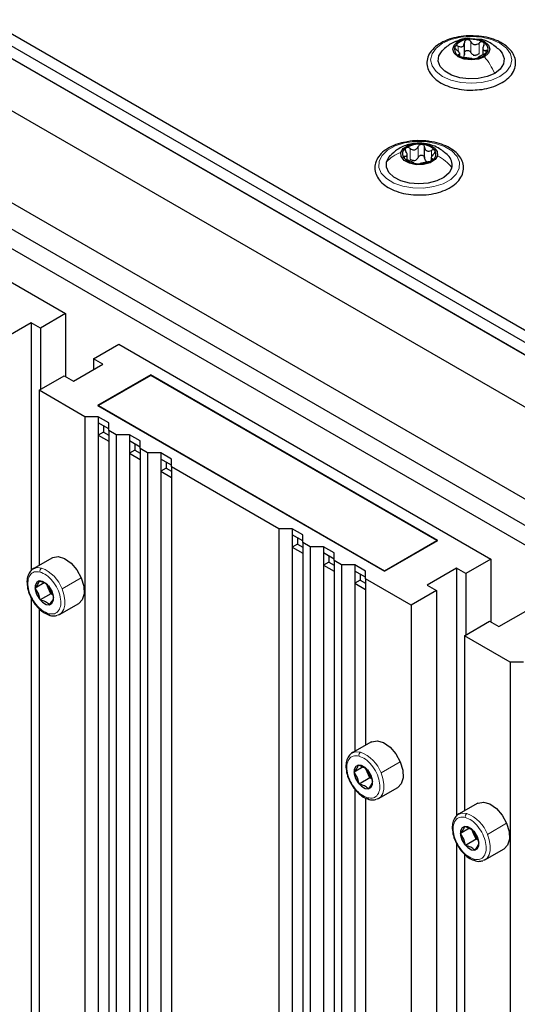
# Paper-space layout 'Blatt4' of a CAD drawing. Header units: millimetres. Extents: x 5 to 418, y 2 to 292.
# Tile 100 of 118: x 283 to 294, y 223 to 245. Entities that reach past the tile are written whole.
import ezdxf

# ---------------------------------------------------------------- set-up
doc = ezdxf.new("R2010")
doc.units = ezdxf.units.MM

psp = doc.layouts.new('Blatt4')

# ---------------------------------------------------------------- linework, layer by layer
at = {"color": 7, "linetype": 'Continuous', "lineweight": 25}
for p, q in [((269.746, 252.316), (319.131, 223.806)), ((269.746, 252.044), (313.291, 226.906)), ((269.746, 251.771), (313.055, 226.77)), ((270.217, 251.771), (313.291, 226.906)), ((269.982, 251.635), (313.055, 226.77)), ((269.864, 250.547), (312.29, 226.055)), ((269.157, 248.914), (312.29, 224.014)), ((269.157, 248.329), (312.29, 223.428)), ((312.29, 222.993), (269.157, 247.893)), ((293.317, 244.043), (293.317, 244.306)), ((293.726, 244.203), (293.726, 244.04)), ((293.213, 244.015), (293.213, 244.083)), ((276.228, 243.063), (284.477, 238.301)), ((292.435, 241.752), (292.435, 241.99)), ((292.049, 241.711), (292.049, 241.826)), ((292.58, 241.755), (292.58, 241.702)), ((284.477, 238.301), (283.917, 237.977)), ((284.477, 238.301), (284.477, 236.906)), ((283.711, 238.096), (283.063, 237.722)), ((283.917, 237.977), (283.711, 238.096)), ((283.711, 238.096), (283.711, 232.599)), ((283.917, 237.977), (283.917, 236.617)), ((285.096, 237.297), (285.656, 237.62)), ((285.656, 237.62), (293.905, 232.858)), ((284.654, 236.804), (285.302, 237.178)), ((285.302, 237.178), (285.096, 237.297)), ((285.096, 237.297), (285.096, 237.059)), ((283.888, 236.6), (284.448, 236.923)), ((284.448, 236.923), (284.654, 236.804)), ((286.363, 236.94), (285.184, 236.26)), ((286.363, 236.926), (285.208, 236.26)), ((292.727, 233.266), (286.363, 236.94)), ((286.363, 236.94), (286.363, 236.926)), ((292.703, 233.266), (286.363, 236.926)), ((284.901, 236.015), (283.888, 236.6)), ((283.888, 236.6), (283.888, 232.714)), ((285.184, 236.26), (291.548, 232.586)), ((285.208, 236.26), (291.548, 232.599)), ((285.208, 236.26), (285.208, 236.246)), ((285.196, 236.015), (284.901, 236.015)), ((284.901, 236.015), (284.901, 165.157)), ((285.432, 235.879), (285.196, 236.015)), ((285.196, 236.015), (285.196, 235.879)), ((285.432, 235.743), (285.196, 235.879)), ((285.196, 235.879), (285.196, 235.607)), ((285.314, 235.811), (285.314, 235.675)), ((285.432, 235.708), (285.432, 235.879)), ((285.314, 235.675), (285.196, 235.607)), ((285.196, 235.607), (285.196, 165.01)), ((285.196, 235.607), (285.432, 235.471)), ((285.314, 235.675), (285.432, 235.607)), ((285.596, 235.613), (285.432, 235.708)), ((285.432, 235.708), (285.432, 164.874)), ((285.891, 235.613), (285.596, 235.613)), ((285.596, 235.613), (285.596, 164.779)), ((286.127, 235.477), (285.891, 235.613)), ((285.891, 235.613), (285.891, 235.477)), ((286.127, 235.341), (285.891, 235.477)), ((285.891, 235.477), (285.891, 235.205)), ((286.009, 235.409), (286.009, 235.273)), ((286.127, 235.307), (286.127, 235.477)), ((286.009, 235.273), (285.891, 235.205)), ((285.891, 235.205), (285.891, 164.608)), ((285.891, 235.205), (286.127, 235.069)), ((286.009, 235.273), (286.127, 235.205)), ((286.292, 235.212), (286.127, 235.307)), ((286.127, 235.307), (286.127, 164.472)), ((286.587, 235.212), (286.292, 235.212)), ((286.292, 235.212), (286.292, 164.377)), ((286.822, 235.076), (286.587, 235.212)), ((286.587, 235.212), (286.587, 235.076)), ((286.822, 234.94), (286.587, 235.076)), ((286.587, 235.076), (286.587, 234.804)), ((286.705, 235.008), (286.705, 234.872)), ((286.822, 234.906), (286.822, 235.076)), ((286.705, 234.872), (286.587, 234.804)), ((286.587, 234.804), (286.587, 164.207)), ((286.587, 234.804), (286.822, 234.668)), ((286.705, 234.872), (286.822, 234.804)), ((289.203, 233.531), (286.822, 234.906)), ((286.822, 234.906), (286.822, 164.071)), ((289.498, 233.531), (289.203, 233.531)), ((289.203, 233.531), (289.203, 162.696)), ((289.734, 233.395), (289.498, 233.531)), ((289.498, 233.531), (289.498, 233.395)), ((289.734, 233.259), (289.498, 233.395)), ((289.498, 233.395), (289.498, 233.123)), ((289.734, 233.225), (289.734, 233.395)), ((289.616, 233.191), (289.498, 233.123)), ((289.616, 233.327), (289.616, 233.191)), ((289.616, 233.191), (289.734, 233.123)), ((289.898, 233.13), (289.734, 233.225)), ((289.734, 233.225), (289.734, 162.39)), ((291.548, 232.599), (292.703, 233.266)), ((291.548, 232.586), (292.727, 233.266)), ((292.703, 233.266), (292.703, 233.252)), ((289.498, 233.123), (289.498, 162.526)), ((289.498, 233.123), (289.734, 232.987)), ((290.193, 233.13), (289.898, 233.13)), ((289.898, 233.13), (289.898, 162.295)), ((290.429, 232.994), (290.193, 233.13)), ((290.193, 233.13), (290.193, 232.994)), ((290.429, 232.858), (290.193, 232.994)), ((290.193, 232.994), (290.193, 232.722)), ((290.429, 232.824), (290.429, 232.994)), ((284.186, 232.886), (283.761, 232.641)), ((290.311, 232.79), (290.193, 232.722)), ((290.311, 232.926), (290.311, 232.79)), ((290.311, 232.79), (290.429, 232.722)), ((290.594, 232.729), (290.429, 232.824)), ((290.429, 232.824), (290.429, 161.989)), ((293.905, 232.858), (293.345, 232.535)), ((293.905, 232.858), (293.905, 231.463)), ((290.193, 232.722), (290.193, 162.125)), ((290.193, 232.722), (290.429, 232.586)), ((290.889, 232.729), (290.594, 232.729)), ((290.594, 232.729), (290.594, 161.894)), ((291.125, 232.592), (290.889, 232.729)), ((290.889, 232.729), (290.889, 232.592)), ((291.125, 232.456), (290.889, 232.592)), ((290.889, 232.592), (290.889, 232.32)), ((291.007, 232.524), (291.007, 232.388)), ((291.125, 232.422), (291.125, 232.592)), ((291.548, 232.599), (291.548, 232.586)), ((293.139, 232.654), (292.491, 232.28)), ((293.345, 232.535), (293.139, 232.654)), ((293.139, 232.654), (293.139, 227.156)), ((293.345, 232.535), (293.345, 231.174)), ((284.005, 232.331), (283.803, 232.214)), ((291.007, 232.388), (290.889, 232.32)), ((290.889, 232.32), (290.889, 228.592)), ((290.889, 232.32), (291.125, 232.184)), ((291.007, 232.388), (291.125, 232.32)), ((292.138, 231.837), (291.125, 232.422)), ((291.125, 232.422), (291.125, 228.728)), ((283.874, 232.092), (283.803, 232.214)), ((283.914, 231.952), (283.874, 232.092)), ((284.149, 232.088), (283.914, 231.952)), ((284.094, 232.219), (284.062, 232.292)), ((284.149, 232.088), (284.094, 232.219)), ((284.099, 232.266), (284.17, 232.144)), ((284.193, 232.066), (284.149, 232.088)), ((284.17, 232.144), (284.21, 232.004)), ((292.697, 232.16), (292.138, 231.837)), ((292.491, 232.28), (292.697, 232.16)), ((292.697, 232.16), (292.697, 160.679)), ((283.711, 232.008), (283.711, 221.303)), ((284.345, 231.631), (284.769, 231.876)), ((283.888, 231.759), (283.888, 221.419)), ((292.138, 231.837), (292.138, 161.002)), ((294.082, 231.361), (294.73, 231.735)), ((293.316, 231.157), (293.876, 231.48)), ((293.876, 231.48), (294.082, 231.361)), ((294.329, 230.572), (293.316, 231.157)), ((293.316, 231.157), (293.316, 227.272)), ((294.624, 230.572), (294.329, 230.572)), ((294.329, 230.572), (294.329, 159.714)), ((291.257, 228.804), (290.832, 228.559)), ((291.076, 228.248), (290.874, 228.132)), ((291.165, 228.137), (291.133, 228.21)), ((291.17, 228.184), (291.241, 228.062)), ((290.945, 228.01), (290.874, 228.132)), ((290.985, 227.87), (290.945, 228.01)), ((291.22, 228.006), (290.985, 227.87)), ((291.22, 228.006), (291.165, 228.137)), ((291.264, 227.983), (291.22, 228.006)), ((291.241, 228.062), (291.281, 227.922)), ((290.889, 227.759), (290.889, 217.296)), ((291.416, 227.549), (291.84, 227.794)), ((291.125, 227.562), (291.125, 217.432)), ((293.614, 227.443), (293.189, 227.199)), ((293.433, 226.888), (293.231, 226.771)), ((293.522, 226.776), (293.49, 226.849)), ((293.302, 226.649), (293.231, 226.771)), ((293.342, 226.509), (293.302, 226.649)), ((293.577, 226.645), (293.342, 226.509)), ((293.577, 226.645), (293.522, 226.776)), ((293.527, 226.824), (293.598, 226.702)), ((293.621, 226.623), (293.577, 226.645)), ((293.598, 226.702), (293.638, 226.562)), ((293.139, 226.565), (293.139, 215.861)), ((293.773, 226.188), (294.197, 226.433)), ((293.316, 226.316), (293.316, 215.976))]:
    psp.add_line(p, q, dxfattribs=at)
at = {"color": 7, "linetype": 'Continuous', "lineweight": 18}
for p, q in [((293.458, 244.092), (293.458, 244.33)), ((293.182, 244.113), (293.182, 244.23)), ((293.642, 244.063), (293.642, 244.301)), ((293.795, 244.074), (293.795, 244.135)), ((293.193, 244.02), (293.193, 244.042)), ((292.113, 241.725), (292.113, 241.963)), ((292.291, 241.765), (292.291, 242.003)), ((292.584, 241.76), (292.584, 241.921)), ((291.992, 241.736), (291.992, 241.788)), ((292.607, 241.704), (292.607, 241.733)), ((284.398, 232.197), (284.823, 232.442)), ((283.874, 232.092), (283.834, 232.078)), ((284.114, 232.225), (284.094, 232.219)), ((284.17, 232.144), (284.177, 232.139)), ((291.469, 228.115), (291.894, 228.36)), ((290.945, 228.01), (290.905, 227.996)), ((291.185, 228.143), (291.165, 228.137)), ((291.241, 228.062), (291.249, 228.057)), ((293.826, 226.754), (294.251, 226.999)), ((293.302, 226.649), (293.262, 226.636)), ((293.542, 226.783), (293.522, 226.776)), ((293.598, 226.702), (293.606, 226.697))]:
    psp.add_line(p, q, dxfattribs=at)
at = {"color": 7, "linetype": 'Continuous', "lineweight": 18, "flags": 128}
for points in [[(294.106, 243.56), (293.919, 243.477), (293.702, 243.425), (293.469, 243.408), (293.236, 243.425), (293.019, 243.477), (292.833, 243.56), (292.69, 243.667), (292.6, 243.793), (292.569, 243.927), (292.6, 244.062), (292.69, 244.187), (292.833, 244.295), (293.019, 244.377), (293.236, 244.429), (293.469, 244.447), (293.702, 244.429), (293.919, 244.377), (294.106, 244.295), (294.249, 244.187), (294.339, 244.062), (294.369, 243.927), (294.339, 243.793), (294.249, 243.667), (294.106, 243.56)], [(293.204, 241.521), (293.138, 241.391), (293.016, 241.275), (292.846, 241.181), (292.64, 241.116), (292.412, 241.084), (292.177, 241.087), (291.951, 241.125), (291.751, 241.195), (291.588, 241.293), (291.475, 241.412), (291.42, 241.544), (291.425, 241.68), (291.491, 241.81), (291.613, 241.926), (291.783, 242.02), (291.989, 242.085), (292.217, 242.117), (292.452, 242.114), (292.677, 242.076), (292.878, 242.005), (293.04, 241.907), (293.153, 241.788), (293.209, 241.657), (293.204, 241.521)], [(283.798, 232.658), (283.855, 232.668), (283.945, 232.658)], [(284.398, 232.197), (284.441, 232.072), (284.463, 231.95), (284.462, 231.839), (284.438, 231.744), (284.394, 231.671), (284.345, 231.631)], [(290.869, 228.576), (290.926, 228.586), (291.016, 228.576)], [(291.469, 228.115), (291.512, 227.99), (291.534, 227.868), (291.533, 227.757), (291.509, 227.662), (291.465, 227.589), (291.416, 227.549)], [(293.226, 227.215), (293.283, 227.225), (293.373, 227.215)], [(293.826, 226.754), (293.869, 226.629), (293.891, 226.508), (293.89, 226.396), (293.867, 226.301), (293.822, 226.228), (293.773, 226.188)]]:
    psp.add_lwpolyline(points, dxfattribs=at)
at = {"color": 7, "linetype": 'Continuous', "lineweight": 25, "flags": 128}
for points in [[(293.761, 243.997), (293.627, 243.945), (293.469, 243.927), (293.311, 243.945), (293.178, 243.997), (293.088, 244.074), (293.057, 244.165), (293.088, 244.256), (293.178, 244.334)], [(293.178, 244.334), (293.311, 244.385), (293.469, 244.403), (293.627, 244.385), (293.761, 244.334), (293.85, 244.256), (293.882, 244.165), (293.85, 244.074), (293.761, 243.997)], [(293.988, 243.628), (293.821, 243.556), (293.625, 243.513), (293.417, 243.505), (293.213, 243.53), (293.03, 243.588), (292.882, 243.673), (292.782, 243.779), (292.738, 243.897), (292.753, 244.017), (292.826, 244.13), (292.83, 244.135)], [(294.099, 244.144), (294.156, 244.075), (294.201, 243.957), (294.186, 243.837), (294.113, 243.724), (293.988, 243.628)], [(291.907, 241.875), (291.962, 241.962), (292.071, 242.031), (292.217, 242.07), (292.377, 242.074), (292.529, 242.042), (292.647, 241.979), (292.715, 241.895), (292.722, 241.802)], [(291.59, 241.665), (291.65, 241.78), (291.671, 241.804)], [(292.722, 241.802), (292.667, 241.715), (292.558, 241.646), (292.412, 241.607), (292.251, 241.603), (292.1, 241.635), (291.981, 241.698), (291.914, 241.782), (291.907, 241.875)], [(293.039, 241.536), (292.978, 241.42), (292.863, 241.32), (292.704, 241.242), (292.513, 241.193), (292.307, 241.177), (292.1, 241.195), (291.911, 241.247), (291.755, 241.327), (291.644, 241.429), (291.587, 241.545), (291.59, 241.665)], [(284.186, 232.886), (284.195, 232.891), (284.315, 232.913), (284.454, 232.87), (284.597, 232.768), (284.725, 232.619), (284.823, 232.442)], [(283.761, 232.641), (283.776, 232.649), (283.798, 232.658)], [(284.177, 232.139), (284.121, 232.238), (284.048, 232.316), (283.968, 232.363), (283.894, 232.372), (283.836, 232.34), (283.805, 232.273), (283.804, 232.181), (283.834, 232.078)], [(284.823, 232.442), (284.879, 232.258), (284.887, 232.088), (284.845, 231.953), (284.769, 231.876)], [(283.834, 232.078), (283.89, 231.98), (283.964, 231.901), (284.044, 231.854), (284.118, 231.846), (284.175, 231.877), (284.206, 231.944), (284.207, 232.036), (284.177, 232.139)], [(284.345, 231.631), (284.33, 231.623), (284.308, 231.614)], [(291.257, 228.804), (291.266, 228.809), (291.386, 228.83), (291.526, 228.788), (291.668, 228.686), (291.796, 228.537), (291.894, 228.36)], [(290.832, 228.559), (290.847, 228.567), (290.869, 228.576)], [(291.249, 228.057), (291.193, 228.156), (291.119, 228.234), (291.039, 228.281), (290.965, 228.29), (290.908, 228.258), (290.876, 228.191), (290.875, 228.099), (290.905, 227.996)], [(291.894, 228.36), (291.95, 228.175), (291.958, 228.006), (291.916, 227.871), (291.84, 227.794)], [(290.905, 227.996), (290.961, 227.898), (291.035, 227.819), (291.115, 227.772), (291.189, 227.764), (291.246, 227.795), (291.278, 227.862), (291.278, 227.954), (291.249, 228.057)], [(291.416, 227.549), (291.401, 227.541), (291.379, 227.532)], [(293.614, 227.443), (293.623, 227.449), (293.743, 227.47), (293.883, 227.427), (294.025, 227.325), (294.153, 227.177), (294.251, 226.999)], [(293.189, 227.199), (293.204, 227.206), (293.226, 227.215)], [(293.606, 226.697), (293.55, 226.795), (293.476, 226.874), (293.396, 226.921), (293.322, 226.929), (293.265, 226.897), (293.233, 226.831), (293.232, 226.739), (293.262, 226.636)], [(294.251, 226.999), (294.307, 226.815), (294.315, 226.645), (294.273, 226.511), (294.197, 226.433)], [(293.262, 226.636), (293.318, 226.537), (293.392, 226.459), (293.472, 226.411), (293.546, 226.403), (293.603, 226.435), (293.635, 226.502), (293.635, 226.594), (293.606, 226.697)], [(293.773, 226.188), (293.758, 226.18), (293.736, 226.172)]]:
    psp.add_lwpolyline(points, dxfattribs=at)
at = {"color": 7, "linetype": 'Continuous', "lineweight": 25}
for centre, radius, start, end in [((293.393, 244.033), 0.342, 93.4335, 146.5611), ((293.47, 243.807), 0.576, 62.6428, 99.7711), ((293.676, 244.164), 0.165, 340.539, 69.2579), ((293.262, 244.166), 0.165, 160.539, 249.2579), ((293.546, 244.298), 0.342, 273.4335, 326.5611), ((293.469, 244.523), 0.576, 242.6428, 279.7711), ((293.572, 244.238), 0.211, 254.2708, 268.1431), ((292.092, 241.841), 0.151, 117.7514, 212.2717), ((292.308, 241.518), 0.538, 83.1894, 122.0706), ((292.366, 241.657), 0.396, 41.0838, 89.1411), ((292.536, 241.836), 0.151, 297.7514, 32.2717), ((292.263, 242.02), 0.396, 221.0838, 269.1411), ((292.173, 241.89), 0.197, 275.3693, 289.8908), ((292.321, 242.159), 0.538, 263.1894, 302.0706), ((292.755, 241.596), 0.291, 348.0301, 47.6054), ((292.545, 241.804), 0.143, 236.1371, 254.0879), ((284.44, 232.368), 0.377, 192.9465, 203.3173), ((284.473, 232.378), 0.412, 202.8226, 226.0928), ((291.511, 228.286), 0.377, 192.9465, 203.3173), ((291.544, 228.296), 0.412, 202.8226, 226.0928), ((293.868, 226.925), 0.377, 192.9465, 203.3173), ((293.901, 226.936), 0.412, 202.8226, 226.0928)]:
    psp.add_arc(centre, radius, start, end, dxfattribs=at)
at = {"color": 7, "linetype": 'Continuous', "lineweight": 18}
for centre, radius, start, end in [((283.993, 232.588), 0.0845, 124.5534, 191.769), ((283.66, 231.924), 0.787, 20.2798, 68.759), ((284.147, 231.652), 0.0458, 187.3995, 250.4925), ((291.064, 228.506), 0.0845, 124.5534, 191.769), ((290.731, 227.842), 0.787, 20.2798, 68.759), ((291.218, 227.57), 0.0458, 187.3995, 250.4925), ((293.421, 227.146), 0.0845, 124.5534, 191.769), ((293.088, 226.482), 0.787, 20.2798, 68.759), ((293.575, 226.21), 0.0458, 187.3995, 250.4925)]:
    psp.add_arc(centre, radius, start, end, dxfattribs=at)
at = {"color": 7, "linetype": 'Continuous', "lineweight": 25}
for points, knots in [([(293.544, 244.456), (293.5, 244.459), (293.38, 244.466), (293.185, 244.441), (292.973, 244.388), (292.787, 244.304), (292.637, 244.194), (292.531, 244.063), (292.48, 243.916), (292.488, 243.768), (292.548, 243.631), (292.653, 243.51), (292.801, 243.407), (292.986, 243.326), (293.198, 243.275), (293.359, 243.253), (293.444, 243.258), (293.454, 243.258)], [0, 0, 0, 0, 0.043178, 0.116961, 0.19094, 0.26533, 0.340301, 0.415461, 0.48884, 0.558844, 0.627333, 0.696902, 0.76915, 0.842962, 0.916921, 0.990714, 1, 1, 1, 1]), ([(293.447, 244.4), (293.43, 244.402), (293.352, 244.412), (293.206, 244.374), (293.09, 244.319), (293.029, 244.29)], [0, 0, 0, 0, 0.114409, 0.534763, 1, 1, 1, 1]), ([(293.182, 244.23), (293.199, 244.224), (293.224, 244.215), (293.257, 244.217), (293.279, 244.225), (293.296, 244.24), (293.313, 244.266), (293.315, 244.291), (293.317, 244.308)], [0, 0, 0, 0, 0.249168, 0.374303, 0.498903, 0.623987, 0.749746, 1, 1, 1, 1]), ([(293.372, 244.374), (293.364, 244.372), (293.347, 244.368), (293.329, 244.352), (293.318, 244.331), (293.317, 244.316), (293.317, 244.308)], [0, 0, 0, 0, 0.250033, 0.499632, 0.749228, 1, 1, 1, 1]), ([(293.458, 244.33), (293.453, 244.337), (293.445, 244.351), (293.424, 244.366), (293.398, 244.376), (293.381, 244.375), (293.372, 244.374)], [0, 0, 0, 0, 0.2498147, 0.4999078, 0.7501201, 1, 1, 1, 1]), ([(293.458, 244.33), (293.467, 244.315), (293.482, 244.293), (293.512, 244.273), (293.539, 244.265), (293.567, 244.265), (293.603, 244.274), (293.627, 244.29), (293.642, 244.301)], [0, 0, 0, 0, 0.2491995, 0.3743362, 0.4989302, 0.6240074, 0.7497593, 1, 1, 1, 1]), ([(294.147, 244.299), (294.117, 244.315), (294.029, 244.362), (293.86, 244.418), (293.683, 244.454), (293.576, 244.456), (293.544, 244.456)], [0, 0, 0, 0, 0.180167, 0.52014, 0.85956, 1, 1, 1, 1]), ([(294.104, 244.139), (294.035, 244.197), (293.915, 244.297), (293.748, 244.375), (293.66, 244.381), (293.638, 244.382)], [0, 0, 0, 0, 0.507466, 0.877443, 1, 1, 1, 1]), ([(293.734, 244.318), (293.728, 244.321), (293.714, 244.327), (293.688, 244.325), (293.663, 244.317), (293.649, 244.307), (293.642, 244.301)], [0, 0, 0, 0, 0.2499907, 0.4996106, 0.7491271, 1, 1, 1, 1]), ([(293.745, 244.242), (293.749, 244.249), (293.756, 244.264), (293.757, 244.285), (293.751, 244.305), (293.74, 244.314), (293.734, 244.318)], [0, 0, 0, 0, 0.249852, 0.499902, 0.750115, 1, 1, 1, 1]), ([(293.031, 244.291), (292.996, 244.269), (292.924, 244.224), (292.861, 244.165), (292.828, 244.133)], [0, 0, 0, 0, 0.4735862, 1, 1, 1, 1]), ([(293.107, 244.221), (293.106, 244.216), (293.103, 244.205), (293.11, 244.185), (293.124, 244.166), (293.137, 244.154), (293.144, 244.149)], [0, 0, 0, 0, 0.249857, 0.499466, 0.749011, 1, 1, 1, 1]), ([(293.182, 244.23), (293.174, 244.233), (293.158, 244.239), (293.135, 244.24), (293.116, 244.235), (293.11, 244.226), (293.107, 244.221)], [0, 0, 0, 0, 0.249807, 0.500055, 0.750309, 1, 1, 1, 1]), ([(293.193, 244.042), (293.201, 244.044), (293.212, 244.048), (293.214, 244.061), (293.209, 244.075), (293.199, 244.092), (293.179, 244.118), (293.158, 244.136), (293.144, 244.149)], [0, 0, 0, 0, 0.249201, 0.374338, 0.498932, 0.624008, 0.74976, 1, 1, 1, 1]), ([(293.317, 244.07), (293.317, 244.078), (293.318, 244.093), (293.329, 244.114), (293.347, 244.129), (293.372, 244.138), (293.398, 244.137), (293.423, 244.128), (293.445, 244.113), (293.453, 244.099), (293.458, 244.092)], [0, 0, 0, 0, 0.125193, 0.249438, 0.374279, 0.499024, 0.623869, 0.749369, 0.87443, 1, 1, 1, 1]), ([(293.454, 243.258), (293.52, 243.259), (293.663, 243.261), (293.873, 243.303), (294.072, 243.373), (294.239, 243.472), (294.366, 243.594), (294.443, 243.736), (294.461, 243.885), (294.424, 244.028), (294.338, 244.156), (294.238, 244.243), (294.167, 244.287), (294.147, 244.299)], [0, 0, 0, 0, 0.086679, 0.18602, 0.285774, 0.386232, 0.487425, 0.587594, 0.683756, 0.776289, 0.868666, 0.964239, 1, 1, 1, 1]), ([(293.515, 244.035), (293.503, 244.043), (293.478, 244.057), (293.465, 244.08), (293.458, 244.092)], [0, 0, 0, 0, 0.498457, 1, 1, 1, 1]), ([(293.745, 244.242), (293.738, 244.226), (293.727, 244.203), (293.725, 244.174), (293.729, 244.155), (293.739, 244.142), (293.759, 244.132), (293.78, 244.134), (293.795, 244.135)], [0, 0, 0, 0, 0.249201, 0.374338, 0.498932, 0.624008, 0.74976, 1, 1, 1, 1]), ([(293.757, 244.054), (293.765, 244.057), (293.78, 244.064), (293.803, 244.078), (293.822, 244.094), (293.828, 244.104), (293.831, 244.109)], [0, 0, 0, 0, 0.249807, 0.500055, 0.750309, 1, 1, 1, 1]), ([(293.831, 244.109), (293.833, 244.114), (293.836, 244.123), (293.828, 244.133), (293.814, 244.137), (293.801, 244.136), (293.795, 244.135)], [0, 0, 0, 0, 0.249857, 0.499466, 0.749011, 1, 1, 1, 1]), ([(293.193, 244.042), (293.19, 244.041), (293.183, 244.04), (293.181, 244.033), (293.187, 244.023), (293.199, 244.016), (293.204, 244.012)], [0, 0, 0, 0, 0.249852, 0.499902, 0.750115, 1, 1, 1, 1]), ([(293.204, 244.012), (293.211, 244.009), (293.225, 244.002), (293.25, 243.993), (293.275, 243.986), (293.289, 243.984), (293.296, 243.983)], [0, 0, 0, 0, 0.249991, 0.499611, 0.749127, 1, 1, 1, 1]), ([(293.317, 244.07), (293.316, 244.057), (293.315, 244.031), (293.302, 244.011), (293.295, 244.001)], [0, 0, 0, 0, 0.50155, 1, 1, 1, 1]), ([(293.481, 243.954), (293.471, 243.956), (293.457, 243.958), (293.426, 243.961), (293.4, 243.965), (293.372, 243.97), (293.335, 243.976), (293.312, 243.98), (293.296, 243.983)], [0, 0, 0, 0, 0.249199, 0.374336, 0.49893, 0.624007, 0.749759, 1, 1, 1, 1]), ([(293.481, 243.954), (293.485, 243.954), (293.494, 243.952), (293.515, 243.952), (293.54, 243.953), (293.558, 243.955), (293.566, 243.956)], [0, 0, 0, 0, 0.249815, 0.499908, 0.75012, 1, 1, 1, 1]), ([(293.642, 244.063), (293.63, 244.054), (293.607, 244.037), (293.579, 244.031), (293.565, 244.028)], [0, 0, 0, 0, 0.501552, 1, 1, 1, 1]), ([(293.566, 243.956), (293.575, 243.958), (293.591, 243.961), (293.609, 243.966), (293.62, 243.972), (293.621, 243.975), (293.622, 243.976)], [0, 0, 0, 0, 0.250033, 0.499632, 0.749228, 1, 1, 1, 1]), ([(293.757, 244.054), (293.74, 244.046), (293.714, 244.035), (293.682, 244.018), (293.66, 244.005), (293.642, 243.995), (293.625, 243.984), (293.623, 243.979), (293.622, 243.976)], [0, 0, 0, 0, 0.249168, 0.374303, 0.498903, 0.623987, 0.749746, 1, 1, 1, 1]), ([(292.459, 242.129), (292.42, 242.131), (292.305, 242.139), (292.143, 242.132), (292.031, 242.107), (291.99, 242.098)], [0, 0, 0, 0, 0.25055, 0.725755, 1, 1, 1, 1]), ([(292.359, 240.933), (292.377, 240.933), (292.472, 240.931), (292.639, 240.958), (292.847, 241.017), (293.027, 241.106), (293.17, 241.22), (293.266, 241.355), (293.306, 241.503), (293.288, 241.65), (293.22, 241.783), (293.107, 241.902), (292.952, 242.001), (292.761, 242.077), (292.59, 242.115), (292.487, 242.126), (292.459, 242.129)], [0, 0, 0, 0, 0.019204, 0.099523, 0.180088, 0.261143, 0.342837, 0.424467, 0.503684, 0.579315, 0.653777, 0.729992, 0.809053, 0.8895, 0.969947, 1, 1, 1, 1]), ([(291.99, 242.098), (291.959, 242.092), (291.855, 242.074), (291.698, 242.01), (291.532, 241.911), (291.409, 241.787), (291.337, 241.644), (291.324, 241.495), (291.365, 241.353), (291.454, 241.226), (291.586, 241.116), (291.759, 241.026), (291.962, 240.963), (292.168, 240.93), (292.301, 240.932), (292.359, 240.933)], [0, 0, 0, 0, 0.035377, 0.119009, 0.203247, 0.288063, 0.371826, 0.452091, 0.529538, 0.607082, 0.687423, 0.770171, 0.853564, 0.936788, 1, 1, 1, 1]), ([(292.954, 241.808), (292.894, 241.861), (292.794, 241.949), (292.627, 242.028), (292.46, 242.075), (292.273, 242.087), (292.097, 242.059), (291.953, 242.007), (291.809, 241.93), (291.722, 241.85), (291.669, 241.801)], [0, 0, 0, 0, 0.166777, 0.275949, 0.382554, 0.528658, 0.662572, 0.75407, 0.849393, 1, 1, 1, 1]), ([(292.022, 241.974), (292.017, 241.97), (292.008, 241.96), (292.004, 241.94), (292.008, 241.918), (292.017, 241.904), (292.021, 241.897)], [0, 0, 0, 0, 0.250033, 0.499632, 0.749228, 1, 1, 1, 1]), ([(292.113, 241.963), (292.105, 241.968), (292.09, 241.977), (292.065, 241.984), (292.041, 241.984), (292.028, 241.977), (292.022, 241.974)], [0, 0, 0, 0, 0.249815, 0.499908, 0.75012, 1, 1, 1, 1]), ([(292.113, 241.963), (292.129, 241.953), (292.153, 241.938), (292.189, 241.931), (292.217, 241.933), (292.242, 241.943), (292.271, 241.964), (292.283, 241.987), (292.291, 242.003)], [0, 0, 0, 0, 0.249199, 0.374336, 0.49893, 0.624007, 0.749759, 1, 1, 1, 1]), ([(292.372, 242.052), (292.363, 242.052), (292.345, 242.052), (292.321, 242.041), (292.302, 242.024), (292.294, 242.01), (292.291, 242.003)], [0, 0, 0, 0, 0.2499907, 0.4996106, 0.7491271, 1, 1, 1, 1]), ([(292.435, 241.99), (292.434, 241.998), (292.431, 242.013), (292.417, 242.033), (292.397, 242.048), (292.38, 242.051), (292.372, 242.052)], [0, 0, 0, 0, 0.249852, 0.499902, 0.750115, 1, 1, 1, 1]), ([(292.435, 241.99), (292.438, 241.973), (292.443, 241.949), (292.463, 241.923), (292.483, 241.909), (292.507, 241.903), (292.541, 241.903), (292.567, 241.914), (292.584, 241.921)], [0, 0, 0, 0, 0.249201, 0.374338, 0.498932, 0.624008, 0.74976, 1, 1, 1, 1]), ([(292.664, 241.917), (292.66, 241.921), (292.652, 241.929), (292.631, 241.933), (292.607, 241.931), (292.592, 241.924), (292.584, 241.921)], [0, 0, 0, 0, 0.2498571, 0.4994664, 0.7490114, 1, 1, 1, 1]), ([(292.637, 241.842), (292.643, 241.848), (292.655, 241.861), (292.666, 241.881), (292.671, 241.901), (292.666, 241.912), (292.664, 241.917)], [0, 0, 0, 0, 0.249807, 0.500055, 0.750309, 1, 1, 1, 1]), ([(291.992, 241.788), (291.986, 241.789), (291.974, 241.789), (291.962, 241.784), (291.958, 241.774), (291.962, 241.765), (291.965, 241.76)], [0, 0, 0, 0, 0.249807, 0.500055, 0.750309, 1, 1, 1, 1]), ([(291.965, 241.76), (291.969, 241.755), (291.977, 241.746), (291.998, 241.731), (292.021, 241.719), (292.037, 241.713), (292.045, 241.71)], [0, 0, 0, 0, 0.249857, 0.499466, 0.749011, 1, 1, 1, 1]), ([(291.992, 241.788), (292.005, 241.788), (292.025, 241.787), (292.041, 241.799), (292.048, 241.812), (292.05, 241.83), (292.044, 241.859), (292.03, 241.882), (292.021, 241.897)], [0, 0, 0, 0, 0.249168, 0.374303, 0.498903, 0.623987, 0.749746, 1, 1, 1, 1]), ([(292.194, 241.641), (292.191, 241.644), (292.186, 241.648), (292.166, 241.658), (292.146, 241.667), (292.122, 241.678), (292.088, 241.694), (292.062, 241.703), (292.045, 241.71)], [0, 0, 0, 0, 0.249201, 0.3743378, 0.4989316, 0.6240084, 0.74976, 1, 1, 1, 1]), ([(292.191, 241.694), (292.177, 241.696), (292.149, 241.7), (292.125, 241.717), (292.113, 241.725)], [0, 0, 0, 0, 0.498457, 1, 1, 1, 1]), ([(292.291, 241.765), (292.285, 241.752), (292.273, 241.728), (292.251, 241.713), (292.24, 241.705)], [0, 0, 0, 0, 0.501552, 1, 1, 1, 1]), ([(292.291, 241.765), (292.294, 241.772), (292.301, 241.786), (292.321, 241.803), (292.345, 241.814), (292.372, 241.816), (292.397, 241.809), (292.417, 241.795), (292.431, 241.775), (292.434, 241.759), (292.435, 241.752)], [0, 0, 0, 0, 0.125222, 0.249483, 0.374326, 0.499063, 0.623896, 0.749388, 0.874441, 1, 1, 1, 1]), ([(292.465, 241.685), (292.457, 241.694), (292.441, 241.713), (292.437, 241.739), (292.435, 241.752)], [0, 0, 0, 0, 0.498457, 1, 1, 1, 1]), ([(292.516, 241.668), (292.523, 241.669), (292.538, 241.672), (292.563, 241.681), (292.588, 241.691), (292.6, 241.699), (292.607, 241.703)], [0, 0, 0, 0, 0.249815, 0.499908, 0.75012, 1, 1, 1, 1]), ([(292.637, 241.842), (292.624, 241.829), (292.604, 241.809), (292.588, 241.783), (292.58, 241.765), (292.579, 241.751), (292.585, 241.737), (292.598, 241.735), (292.607, 241.733)], [0, 0, 0, 0, 0.2491679, 0.3743031, 0.4989033, 0.6239875, 0.7497462, 1, 1, 1, 1]), ([(292.607, 241.703), (292.611, 241.707), (292.621, 241.715), (292.624, 241.725), (292.62, 241.731), (292.612, 241.733), (292.607, 241.733)], [0, 0, 0, 0, 0.250033, 0.499632, 0.749228, 1, 1, 1, 1]), ([(292.194, 241.641), (292.195, 241.639), (292.198, 241.637), (292.211, 241.632), (292.231, 241.627), (292.248, 241.626), (292.257, 241.625)], [0, 0, 0, 0, 0.249852, 0.499902, 0.750115, 1, 1, 1, 1]), ([(292.257, 241.625), (292.266, 241.624), (292.283, 241.623), (292.308, 241.623), (292.327, 241.625), (292.334, 241.627), (292.338, 241.628)], [0, 0, 0, 0, 0.249991, 0.499611, 0.749127, 1, 1, 1, 1]), ([(292.516, 241.668), (292.5, 241.664), (292.476, 241.659), (292.439, 241.65), (292.412, 241.644), (292.387, 241.638), (292.358, 241.633), (292.346, 241.63), (292.338, 241.628)], [0, 0, 0, 0, 0.249199, 0.374336, 0.49893, 0.624007, 0.749759, 1, 1, 1, 1]), ([(283.807, 232.659), (283.803, 232.659), (283.76, 232.653), (283.696, 232.596), (283.637, 232.495), (283.614, 232.363), (283.632, 232.212), (283.661, 232.1), (283.689, 232.048), (283.69, 232.047)], [0, 0, 0, 0, 0.0197172, 0.2120514, 0.3976234, 0.589224, 0.7914587, 0.9964852, 1, 1, 1, 1]), ([(283.803, 232.214), (283.826, 232.245), (283.872, 232.306), (283.887, 232.349), (283.895, 232.371)], [0, 0, 0, 0, 0.500362, 1, 1, 1, 1]), ([(283.895, 232.371), (283.937, 232.358), (284.02, 232.332), (284.072, 232.288), (284.099, 232.266)], [0, 0, 0, 0, 0.5004301, 1, 1, 1, 1]), ([(283.69, 232.047), (283.715, 231.996), (283.768, 231.892), (283.879, 231.759), (284.003, 231.656), (284.089, 231.625), (284.131, 231.609)], [0, 0, 0, 0, 0.248621, 0.502147, 0.75754, 1, 1, 1, 1]), ([(284.118, 231.847), (284.092, 231.869), (284.04, 231.913), (283.956, 231.939), (283.914, 231.952)], [0, 0, 0, 0, 0.50043, 1, 1, 1, 1]), ([(284.21, 232.004), (284.203, 231.983), (284.188, 231.94), (284.141, 231.878), (284.118, 231.847)], [0, 0, 0, 0, 0.500362, 1, 1, 1, 1]), ([(284.131, 231.609), (284.155, 231.604), (284.213, 231.591), (284.267, 231.605), (284.299, 231.613)], [0, 0, 0, 0, 0.409801, 1, 1, 1, 1]), ([(290.878, 228.577), (290.874, 228.577), (290.831, 228.571), (290.767, 228.514), (290.708, 228.413), (290.685, 228.281), (290.703, 228.13), (290.732, 228.018), (290.76, 227.966), (290.761, 227.965)], [0, 0, 0, 0, 0.0197172, 0.2120514, 0.3976234, 0.589224, 0.7914587, 0.9964852, 1, 1, 1, 1]), ([(290.874, 228.132), (290.897, 228.163), (290.943, 228.224), (290.958, 228.267), (290.966, 228.289)], [0, 0, 0, 0, 0.500362, 1, 1, 1, 1]), ([(290.966, 228.289), (291.008, 228.276), (291.091, 228.25), (291.144, 228.206), (291.17, 228.184)], [0, 0, 0, 0, 0.5004301, 1, 1, 1, 1]), ([(290.761, 227.965), (290.787, 227.914), (290.839, 227.81), (290.951, 227.677), (291.074, 227.574), (291.161, 227.543), (291.202, 227.527)], [0, 0, 0, 0, 0.248621, 0.502147, 0.75754, 1, 1, 1, 1]), ([(291.189, 227.765), (291.163, 227.787), (291.111, 227.831), (291.027, 227.857), (290.985, 227.87)], [0, 0, 0, 0, 0.50043, 1, 1, 1, 1]), ([(291.281, 227.922), (291.274, 227.901), (291.259, 227.858), (291.212, 227.796), (291.189, 227.765)], [0, 0, 0, 0, 0.500362, 1, 1, 1, 1]), ([(291.202, 227.527), (291.226, 227.522), (291.284, 227.509), (291.338, 227.523), (291.37, 227.531)], [0, 0, 0, 0, 0.409801, 1, 1, 1, 1]), ([(293.235, 227.216), (293.231, 227.216), (293.188, 227.21), (293.124, 227.153), (293.065, 227.053), (293.042, 226.92), (293.06, 226.769), (293.089, 226.657), (293.117, 226.605), (293.118, 226.605)], [0, 0, 0, 0, 0.0197172, 0.2120514, 0.3976234, 0.589224, 0.7914587, 0.9964852, 1, 1, 1, 1]), ([(293.231, 226.771), (293.254, 226.802), (293.3, 226.863), (293.315, 226.907), (293.323, 226.928)], [0, 0, 0, 0, 0.500362, 1, 1, 1, 1]), ([(293.323, 226.928), (293.365, 226.915), (293.448, 226.89), (293.501, 226.846), (293.527, 226.824)], [0, 0, 0, 0, 0.5004301, 1, 1, 1, 1]), ([(293.118, 226.605), (293.144, 226.553), (293.196, 226.449), (293.308, 226.316), (293.431, 226.214), (293.518, 226.182), (293.56, 226.167)], [0, 0, 0, 0, 0.248621, 0.502147, 0.75754, 1, 1, 1, 1]), ([(293.546, 226.405), (293.52, 226.427), (293.468, 226.471), (293.384, 226.496), (293.342, 226.509)], [0, 0, 0, 0, 0.50043, 1, 1, 1, 1]), ([(293.638, 226.562), (293.631, 226.54), (293.616, 226.497), (293.569, 226.435), (293.546, 226.405)], [0, 0, 0, 0, 0.500362, 1, 1, 1, 1]), ([(293.56, 226.167), (293.583, 226.161), (293.641, 226.149), (293.695, 226.162), (293.727, 226.17)], [0, 0, 0, 0, 0.409801, 1, 1, 1, 1])]:
    psp.add_open_spline(points, degree=3, knots=knots, dxfattribs=at)
at = {"color": 7, "linetype": 'Continuous', "lineweight": 18}
psp.add_open_spline([(293.033, 244.287), (293.039, 244.292), (293.079, 244.324), (293.133, 244.329), (293.178, 244.334)], degree=3, knots=[0, 0, 0, 0, 0.162643, 1, 1, 1, 1], dxfattribs=at)
for points in [[(293.988, 243.628), (293.956, 243.693), (293.892, 243.825), (293.805, 243.939), (293.761, 243.997)], [(291.59, 241.665), (291.634, 241.708), (291.723, 241.795), (291.846, 241.848), (291.907, 241.875)], [(293.039, 241.536), (292.994, 241.587), (292.905, 241.689), (292.783, 241.765), (292.722, 241.802)], [(284.101, 231.646), (284.054, 231.666), (283.959, 231.704), (283.819, 231.842), (283.709, 232.015), (283.644, 232.205), (283.634, 232.379), (283.681, 232.511), (283.776, 232.587), (283.866, 232.576), (283.91, 232.571)], [(283.91, 232.571), (283.958, 232.552), (284.053, 232.514), (284.193, 232.376), (284.303, 232.202), (284.368, 232.013), (284.378, 231.839), (284.331, 231.707), (284.235, 231.631), (284.146, 231.641), (284.101, 231.646)], [(291.172, 227.564), (291.125, 227.584), (291.03, 227.622), (290.89, 227.76), (290.78, 227.933), (290.715, 228.122), (290.705, 228.297), (290.752, 228.429), (290.847, 228.505), (290.937, 228.494), (290.981, 228.489)], [(290.981, 228.489), (291.029, 228.47), (291.124, 228.432), (291.264, 228.294), (291.374, 228.12), (291.439, 227.931), (291.449, 227.757), (291.402, 227.625), (291.307, 227.549), (291.217, 227.559), (291.172, 227.564)], [(293.529, 226.204), (293.482, 226.223), (293.387, 226.261), (293.247, 226.399), (293.137, 226.573), (293.072, 226.762), (293.062, 226.936), (293.109, 227.068), (293.204, 227.144), (293.294, 227.134), (293.338, 227.128)], [(293.338, 227.128), (293.386, 227.109), (293.481, 227.071), (293.621, 226.933), (293.731, 226.759), (293.796, 226.57), (293.806, 226.396), (293.759, 226.264), (293.664, 226.188), (293.574, 226.198), (293.529, 226.204)]]:
    psp.add_open_spline(points, degree=3, dxfattribs=at)

doc.saveas('drawing.dxf')
